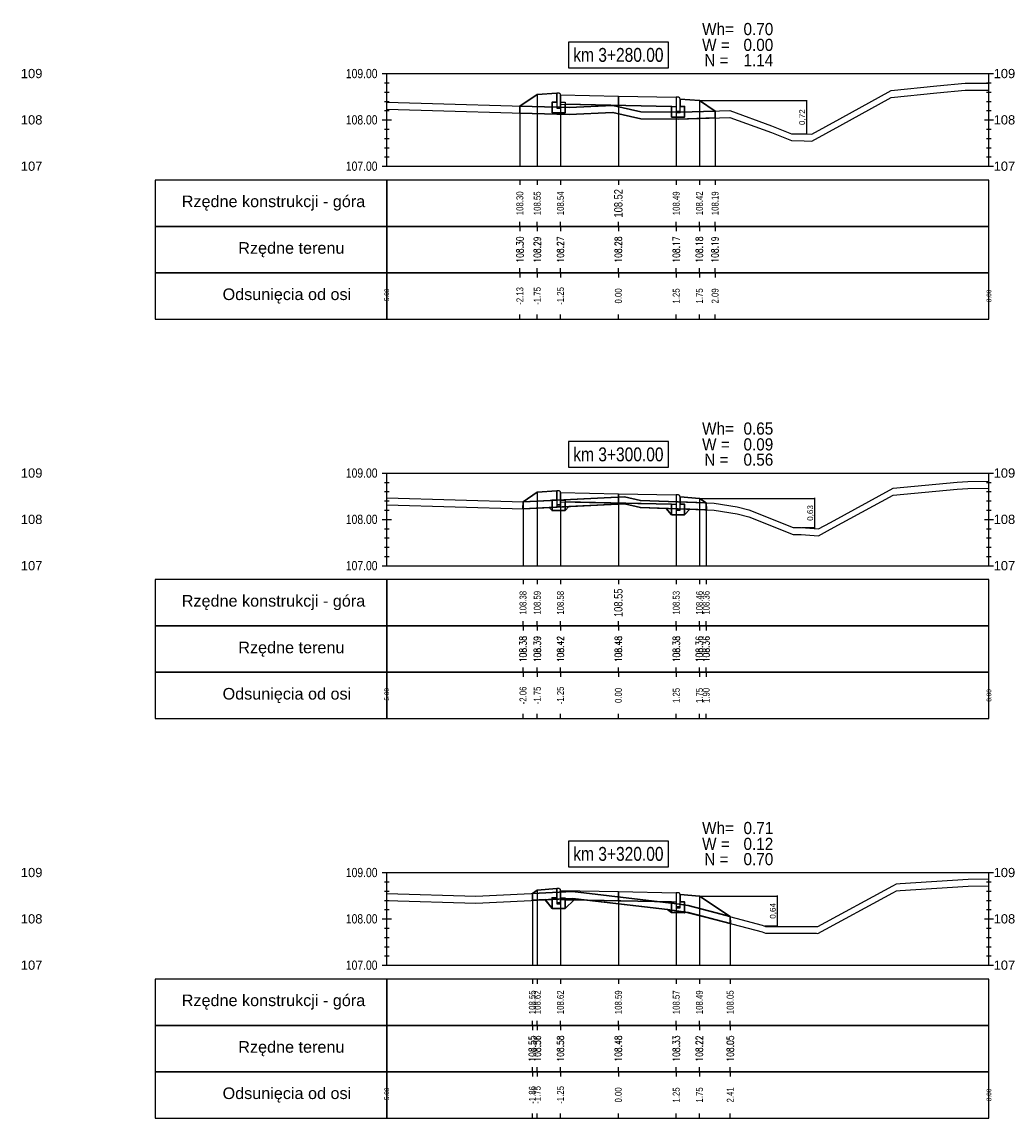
# Model space of a CAD drawing. Extents: x 7537626 to 7538805, y 5722894 to 5725486.
# Tile 73 of 105: x 7538537 to 7538559, y 5725387 to 5725410. Entities that reach past the tile are written whole.
import ezdxf

# ---------------------------------------------------------------- set-up
doc = ezdxf.new("R2010")
doc.units = 0
doc.header["$PDMODE"] = 35
doc.header["$PDSIZE"] = 0.3
for name, color, linetype in [('C-DROGI-PROFILE', 7, 'Continuous'), ('C-DROGI-PROFILE-ETYKIETY', 7, 'Continuous'), ('C-DROGI-PRZEKROJE-ETYKIETY', 7, 'Continuous'), ('C-POPRZECZKA-przekrój', 2, 'Continuous'), ('C-POPRZECZKA-widok', 1, 'Continuous')]:
    doc.layers.add(name, color=color, linetype=linetype)
for name, color, linetype, true_color in [('C-humus', 7, 'Continuous', 0x003df5), ('C-Teren', 7, 'Continuous', 0x008521), ('poprzeczki', 7, 'Continuous', 0x0000d6)]:
    doc.layers.add(name, color=color, linetype=linetype, true_color=true_color)
for name, color, linetype, lineweight, plot in [('D-1.pow. hum.', 7, 'Continuous', 30, False), ('D-2.wykop', 30, 'Continuous', 30, False), ('D-3.nasyp', 4, 'Continuous', 30, False)]:
    doc.layers.add(name, color=color, linetype=linetype, lineweight=lineweight, plot=plot)
doc.layers.add('D-roboty-ziemne-opis', color=2, linetype='Continuous', lineweight=30)
doc.styles.add('2mm08', font='arial.ttf', dxfattribs={"width": 0.8})
doc.styles.add('opis_50', font='arial.ttf', dxfattribs={"height": 0.125})
doc.styles.get("Standard").update_dxf_attribs({"font": 'arial.ttf'})
doc.dimstyles.new('OPIS_50', dxfattribs={"dimscale": 0.5, "dimtxt": 0.125, "dimasz": 0.25, "dimexe": 0.1, "dimexo": 0.15, "dimgap": 0.1, "dimtad": 1, "dimzin": 0, "dimtxsty": 'opis_50', "dimblk": 'ARCHTICK', "dimcen": 0.15, "dimdle": 0.1, "dimaunit": 2, "dimadec": 4, "dimazin": 0, "dimtfac": 1, "dimtmove": 0, "dimatfit": 3, "dimfxl": 1, "dimarcsym": 0})

# ---------------------------------------------------------------- blocks, each defined once
blk = doc.blocks.new('_ArchTick')
at = {"color": 0, "linetype": 'ByBlock', "const_width": 0.15}
blk.add_lwpolyline([(-0.5, -0.5), (0.5, 0.5)], dxfattribs=at)
blk = doc.blocks.new('*D159')
at = {"layer": 'Defpoints', "color": 0, "transparency": 16777216}
for p in [(7538552.068, 5725408.757), (7538554.192, 5725408.041), (7538554.38, 5725408.041)]:
    blk.add_point(p, dxfattribs=at)
at = {"layer": 'poprzeczki', "color": 0, "lineweight": -2, "transparency": 16777216}
for p, q in [((7538552.083, 5725408.757), (7538554.39, 5725408.757)), ((7538554.38, 5725408.767), (7538554.38, 5725408.031)), ((7538554.207, 5725408.041), (7538554.39, 5725408.041))]:
    blk.add_line(p, q, dxfattribs=at)
at = {"layer": 'poprzeczki', "color": 0, "lineweight": -2, "transparency": 16777216, "xscale": 0.025, "yscale": 0.025, "zscale": 0.025}
for p, rotation in [((7538554.38, 5725408.757), 90), ((7538554.38, 5725408.041), 270)]:
    blk.add_blockref('_ArchTick', p, dxfattribs=dict(at, rotation=rotation))
at = {"layer": 'poprzeczki', "color": 0, "transparency": 16777216, "insert": (7538554.295, 5725408.399), "char_height": 0.125, "attachment_point": 5, "rotation": 90, "style": 'opis_50'}
blk.add_mtext('0,72', dxfattribs=at)
blk = doc.blocks.new('*D160')
at = {"layer": 'Defpoints', "color": 0, "transparency": 16777216}
for p in [(7538552.068, 5725400.169), (7538554.265, 5725399.537), (7538554.555, 5725399.537)]:
    blk.add_point(p, dxfattribs=at)
at = {"layer": 'poprzeczki', "color": 0, "lineweight": -2, "transparency": 16777216}
for p, q in [((7538552.083, 5725400.169), (7538554.565, 5725400.169)), ((7538554.555, 5725400.179), (7538554.555, 5725399.527)), ((7538554.28, 5725399.537), (7538554.565, 5725399.537))]:
    blk.add_line(p, q, dxfattribs=at)
at = {"layer": 'poprzeczki', "color": 0, "lineweight": -2, "transparency": 16777216, "xscale": 0.025, "yscale": 0.025, "zscale": 0.025}
for p, rotation in [((7538554.555, 5725400.169), 90), ((7538554.555, 5725399.537), 270)]:
    blk.add_blockref('_ArchTick', p, dxfattribs=dict(at, rotation=rotation))
at = {"layer": 'poprzeczki', "color": 0, "transparency": 16777216, "insert": (7538554.47, 5725399.853), "char_height": 0.125, "attachment_point": 5, "rotation": 90, "style": 'opis_50'}
blk.add_mtext('0,63', dxfattribs=at)
blk = doc.blocks.new('*D161')
at = {"layer": 'Defpoints', "color": 0, "transparency": 16777216}
for p in [(7538552.068, 5725391.582), (7538553.461, 5725390.942), (7538553.748, 5725390.942)]:
    blk.add_point(p, dxfattribs=at)
at = {"layer": 'poprzeczki', "color": 0, "lineweight": -2, "transparency": 16777216}
for p, q in [((7538552.083, 5725391.582), (7538553.758, 5725391.582)), ((7538553.748, 5725391.592), (7538553.748, 5725390.932)), ((7538553.476, 5725390.942), (7538553.758, 5725390.942))]:
    blk.add_line(p, q, dxfattribs=at)
at = {"layer": 'poprzeczki', "color": 0, "lineweight": -2, "transparency": 16777216, "xscale": 0.025, "yscale": 0.025, "zscale": 0.025}
for p, rotation in [((7538553.748, 5725391.582), 90), ((7538553.748, 5725390.942), 270)]:
    blk.add_blockref('_ArchTick', p, dxfattribs=dict(at, rotation=rotation))
at = {"layer": 'poprzeczki', "color": 0, "transparency": 16777216, "insert": (7538553.663, 5725391.262), "char_height": 0.125, "attachment_point": 5, "rotation": 90, "style": 'opis_50'}
blk.add_mtext('0,64', dxfattribs=at)

msp = doc.modelspace()

# ---------------------------------------------------------------- linework, layer by layer
at = {"layer": 'C-DROGI-PROFILE', "color": 7, "linetype": 'Continuous', "lineweight": -3}
for p, q in [((7538548.192, 5725407.039), (7538548.192, 5725406.939)), ((7538548.568, 5725407.039), (7538548.568, 5725406.939)), ((7538549.068, 5725407.039), (7538549.068, 5725406.939)), ((7538550.318, 5725407.039), (7538550.318, 5725406.939)), ((7538551.568, 5725407.039), (7538551.568, 5725406.939)), ((7538552.068, 5725407.039), (7538552.068, 5725406.939)), ((7538552.406, 5725407.039), (7538552.406, 5725406.939)), ((7538548.192, 5725406.039), (7538548.192, 5725406.139)), ((7538548.568, 5725406.039), (7538548.568, 5725406.139)), ((7538549.068, 5725406.039), (7538549.068, 5725406.139)), ((7538550.318, 5725406.039), (7538550.318, 5725406.139)), ((7538551.568, 5725406.039), (7538551.568, 5725406.139)), ((7538552.068, 5725406.039), (7538552.068, 5725406.139)), ((7538552.406, 5725406.039), (7538552.406, 5725406.139)), ((7538548.192, 5725406.039), (7538548.192, 5725405.939)), ((7538548.568, 5725406.039), (7538548.568, 5725405.939)), ((7538549.068, 5725406.039), (7538549.068, 5725405.939)), ((7538550.318, 5725406.039), (7538550.318, 5725405.939)), ((7538551.568, 5725406.039), (7538551.568, 5725405.939)), ((7538552.068, 5725406.039), (7538552.068, 5725405.939)), ((7538552.406, 5725406.039), (7538552.406, 5725405.939)), ((7538548.192, 5725405.039), (7538548.192, 5725405.139)), ((7538548.192, 5725405.039), (7538548.192, 5725404.939)), ((7538548.568, 5725405.039), (7538548.568, 5725405.139)), ((7538548.568, 5725405.039), (7538548.568, 5725404.939)), ((7538549.068, 5725405.039), (7538549.068, 5725405.139)), ((7538549.068, 5725405.039), (7538549.068, 5725404.939)), ((7538550.318, 5725405.039), (7538550.318, 5725405.139)), ((7538550.318, 5725405.039), (7538550.318, 5725404.939)), ((7538551.568, 5725405.039), (7538551.568, 5725405.139)), ((7538551.568, 5725405.039), (7538551.568, 5725404.939)), ((7538552.068, 5725405.039), (7538552.068, 5725405.139)), ((7538552.068, 5725405.039), (7538552.068, 5725404.939)), ((7538552.406, 5725405.039), (7538552.406, 5725405.139)), ((7538552.406, 5725405.039), (7538552.406, 5725404.939)), ((7538548.192, 5725404.039), (7538548.192, 5725404.139)), ((7538548.568, 5725404.039), (7538548.568, 5725404.139)), ((7538549.068, 5725404.039), (7538549.068, 5725404.139)), ((7538550.318, 5725404.039), (7538550.318, 5725404.139)), ((7538551.568, 5725404.039), (7538551.568, 5725404.139)), ((7538552.068, 5725404.039), (7538552.068, 5725404.139)), ((7538552.406, 5725404.039), (7538552.406, 5725404.139)), ((7538548.26, 5725398.414), (7538548.26, 5725398.314)), ((7538548.568, 5725398.414), (7538548.568, 5725398.314)), ((7538549.068, 5725398.414), (7538549.068, 5725398.314)), ((7538550.318, 5725398.414), (7538550.318, 5725398.314)), ((7538551.568, 5725398.414), (7538551.568, 5725398.314)), ((7538552.068, 5725398.414), (7538552.068, 5725398.314)), ((7538552.213, 5725398.414), (7538552.213, 5725398.314)), ((7538548.26, 5725397.414), (7538548.26, 5725397.514)), ((7538548.26, 5725397.414), (7538548.26, 5725397.314)), ((7538548.568, 5725397.414), (7538548.568, 5725397.514)), ((7538548.568, 5725397.414), (7538548.568, 5725397.314)), ((7538549.068, 5725397.414), (7538549.068, 5725397.514)), ((7538549.068, 5725397.414), (7538549.068, 5725397.314)), ((7538550.318, 5725397.414), (7538550.318, 5725397.514)), ((7538550.318, 5725397.414), (7538550.318, 5725397.314)), ((7538551.568, 5725397.414), (7538551.568, 5725397.514)), ((7538551.568, 5725397.414), (7538551.568, 5725397.314)), ((7538552.068, 5725397.414), (7538552.068, 5725397.514)), ((7538552.068, 5725397.414), (7538552.068, 5725397.314)), ((7538552.213, 5725397.414), (7538552.213, 5725397.514)), ((7538552.213, 5725397.414), (7538552.213, 5725397.314)), ((7538548.26, 5725396.414), (7538548.26, 5725396.514)), ((7538548.568, 5725396.414), (7538548.568, 5725396.514)), ((7538549.068, 5725396.414), (7538549.068, 5725396.514)), ((7538550.318, 5725396.414), (7538550.318, 5725396.514)), ((7538551.568, 5725396.414), (7538551.568, 5725396.514)), ((7538552.068, 5725396.414), (7538552.068, 5725396.514)), ((7538552.213, 5725396.414), (7538552.213, 5725396.514)), ((7538548.26, 5725396.414), (7538548.26, 5725396.314)), ((7538548.568, 5725396.414), (7538548.568, 5725396.314)), ((7538549.068, 5725396.414), (7538549.068, 5725396.314)), ((7538550.318, 5725396.414), (7538550.318, 5725396.314)), ((7538551.568, 5725396.414), (7538551.568, 5725396.314)), ((7538552.068, 5725396.414), (7538552.068, 5725396.314)), ((7538552.213, 5725396.414), (7538552.213, 5725396.314)), ((7538548.26, 5725395.414), (7538548.26, 5725395.514)), ((7538548.568, 5725395.414), (7538548.568, 5725395.514)), ((7538549.068, 5725395.414), (7538549.068, 5725395.514)), ((7538550.318, 5725395.414), (7538550.318, 5725395.514)), ((7538551.568, 5725395.414), (7538551.568, 5725395.514)), ((7538552.068, 5725395.414), (7538552.068, 5725395.514)), ((7538552.213, 5725395.414), (7538552.213, 5725395.514)), ((7538548.461, 5725389.789), (7538548.461, 5725389.689)), ((7538548.568, 5725389.789), (7538548.568, 5725389.689)), ((7538549.068, 5725389.789), (7538549.068, 5725389.689)), ((7538550.318, 5725389.789), (7538550.318, 5725389.689)), ((7538551.568, 5725389.789), (7538551.568, 5725389.689)), ((7538552.068, 5725389.789), (7538552.068, 5725389.689)), ((7538552.733, 5725389.789), (7538552.733, 5725389.689)), ((7538548.461, 5725388.789), (7538548.461, 5725388.889)), ((7538548.568, 5725388.789), (7538548.568, 5725388.889)), ((7538549.068, 5725388.789), (7538549.068, 5725388.889)), ((7538550.318, 5725388.789), (7538550.318, 5725388.889)), ((7538551.568, 5725388.789), (7538551.568, 5725388.889)), ((7538552.068, 5725388.789), (7538552.068, 5725388.889)), ((7538552.733, 5725388.789), (7538552.733, 5725388.889)), ((7538548.461, 5725388.789), (7538548.461, 5725388.689)), ((7538548.568, 5725388.789), (7538548.568, 5725388.689)), ((7538549.068, 5725388.789), (7538549.068, 5725388.689)), ((7538550.318, 5725388.789), (7538550.318, 5725388.689)), ((7538551.568, 5725388.789), (7538551.568, 5725388.689)), ((7538552.068, 5725388.789), (7538552.068, 5725388.689)), ((7538552.733, 5725388.789), (7538552.733, 5725388.689)), ((7538548.461, 5725387.789), (7538548.461, 5725387.889)), ((7538548.461, 5725387.789), (7538548.461, 5725387.689)), ((7538548.568, 5725387.789), (7538548.568, 5725387.889)), ((7538548.568, 5725387.789), (7538548.568, 5725387.689)), ((7538549.068, 5725387.789), (7538549.068, 5725387.889)), ((7538549.068, 5725387.789), (7538549.068, 5725387.689)), ((7538550.318, 5725387.789), (7538550.318, 5725387.889)), ((7538550.318, 5725387.789), (7538550.318, 5725387.689)), ((7538551.568, 5725387.789), (7538551.568, 5725387.889)), ((7538551.568, 5725387.789), (7538551.568, 5725387.689)), ((7538552.068, 5725387.789), (7538552.068, 5725387.889)), ((7538552.068, 5725387.789), (7538552.068, 5725387.689)), ((7538552.733, 5725387.789), (7538552.733, 5725387.889)), ((7538552.733, 5725387.789), (7538552.733, 5725387.689)), ((7538548.461, 5725386.789), (7538548.461, 5725386.889)), ((7538548.568, 5725386.789), (7538548.568, 5725386.889)), ((7538549.068, 5725386.789), (7538549.068, 5725386.889)), ((7538550.318, 5725386.789), (7538550.318, 5725386.889)), ((7538551.568, 5725386.789), (7538551.568, 5725386.889)), ((7538552.068, 5725386.789), (7538552.068, 5725386.889)), ((7538552.733, 5725386.789), (7538552.733, 5725386.889))]:
    msp.add_line(p, q, dxfattribs=at)
at = {"layer": 'C-DROGI-PROFILE', "color": 1, "linetype": 'Continuous', "lineweight": -3}
for points in [[(7538545.318, 5725406.039), (7538545.318, 5725407.039), (7538540.318, 5725407.039), (7538540.318, 5725406.039)], [(7538545.318, 5725406.039), (7538558.318, 5725406.039), (7538558.318, 5725407.039), (7538545.318, 5725407.039)], [(7538545.318, 5725405.039), (7538545.318, 5725406.039), (7538540.318, 5725406.039), (7538540.318, 5725405.039)], [(7538545.318, 5725405.039), (7538558.318, 5725405.039), (7538558.318, 5725406.039), (7538545.318, 5725406.039)], [(7538545.318, 5725404.039), (7538545.318, 5725405.039), (7538540.318, 5725405.039), (7538540.318, 5725404.039)], [(7538545.318, 5725404.039), (7538558.318, 5725404.039), (7538558.318, 5725405.039), (7538545.318, 5725405.039)], [(7538545.318, 5725397.414), (7538545.318, 5725398.414), (7538540.318, 5725398.414), (7538540.318, 5725397.414)], [(7538545.318, 5725397.414), (7538558.318, 5725397.414), (7538558.318, 5725398.414), (7538545.318, 5725398.414)], [(7538545.318, 5725396.414), (7538545.318, 5725397.414), (7538540.318, 5725397.414), (7538540.318, 5725396.414)], [(7538545.318, 5725396.414), (7538558.318, 5725396.414), (7538558.318, 5725397.414), (7538545.318, 5725397.414)], [(7538545.318, 5725395.414), (7538545.318, 5725396.414), (7538540.318, 5725396.414), (7538540.318, 5725395.414)], [(7538545.318, 5725395.414), (7538558.318, 5725395.414), (7538558.318, 5725396.414), (7538545.318, 5725396.414)], [(7538545.318, 5725388.789), (7538545.318, 5725389.789), (7538540.318, 5725389.789), (7538540.318, 5725388.789)], [(7538545.318, 5725388.789), (7538558.318, 5725388.789), (7538558.318, 5725389.789), (7538545.318, 5725389.789)], [(7538545.318, 5725387.789), (7538545.318, 5725388.789), (7538540.318, 5725388.789), (7538540.318, 5725387.789)], [(7538545.318, 5725387.789), (7538558.318, 5725387.789), (7538558.318, 5725388.789), (7538545.318, 5725388.789)], [(7538545.318, 5725386.789), (7538545.318, 5725387.789), (7538540.318, 5725387.789), (7538540.318, 5725386.789)], [(7538545.318, 5725386.789), (7538558.318, 5725386.789), (7538558.318, 5725387.789), (7538545.318, 5725387.789)]]:
    msp.add_3dface(points, dxfattribs=at)
at = {"layer": 'C-DROGI-PRZEKROJE-ETYKIETY', "color": 1, "linetype": 'Continuous', "lineweight": -3}
for p, q in [((7538548.568, 5725408.887), (7538548.568, 5725407.339)), ((7538549.068, 5725408.88), (7538549.068, 5725407.339)), ((7538550.318, 5725408.855), (7538550.318, 5725407.339)), ((7538551.568, 5725408.83), (7538551.568, 5725407.339)), ((7538552.068, 5725408.757), (7538552.068, 5725407.339)), ((7538548.192, 5725408.636), (7538548.192, 5725407.339)), ((7538552.406, 5725408.531), (7538552.406, 5725407.339)), ((7538548.568, 5725400.299), (7538548.568, 5725398.714)), ((7538549.068, 5725400.293), (7538549.068, 5725398.714)), ((7538550.318, 5725400.268), (7538550.318, 5725398.714)), ((7538551.568, 5725400.243), (7538551.568, 5725398.714)), ((7538548.26, 5725400.094), (7538548.26, 5725398.714)), ((7538552.068, 5725400.169), (7538552.068, 5725398.714)), ((7538552.213, 5725400.072), (7538552.213, 5725398.714)), ((7538548.568, 5725391.712), (7538548.568, 5725390.089)), ((7538549.068, 5725391.705), (7538549.068, 5725390.089)), ((7538548.461, 5725391.641), (7538548.461, 5725390.089)), ((7538550.318, 5725391.68), (7538550.318, 5725390.089)), ((7538551.568, 5725391.655), (7538551.568, 5725390.089)), ((7538552.068, 5725391.582), (7538552.068, 5725390.089)), ((7538552.733, 5725391.139), (7538552.733, 5725390.089))]:
    msp.add_line(p, q, dxfattribs=at)
at = {"layer": 'C-humus'}
for p, q in [((7538557.192, 5725408.923), (7538557.807, 5725408.98)), ((7538557.807, 5725408.98), (7538558.318, 5725408.985)), ((7538555.1, 5725408.209), (7538556.206, 5725408.824)), ((7538556.206, 5725408.824), (7538557.192, 5725408.923)), ((7538545.318, 5725408.57), (7538549.255, 5725408.455)), ((7538549.255, 5725408.455), (7538550.198, 5725408.501)), ((7538550.198, 5725408.501), (7538550.806, 5725408.362)), ((7538550.806, 5725408.362), (7538551.61, 5725408.355)), ((7538551.61, 5725408.355), (7538552.721, 5725408.391)), ((7538552.721, 5725408.391), (7538553.624, 5725408.064)), ((7538553.624, 5725408.064), (7538554.054, 5725407.892)), ((7538554.496, 5725407.88), (7538555.1, 5725408.209)), ((7538554.054, 5725407.892), (7538554.33, 5725407.891)), ((7538554.33, 5725407.891), (7538554.496, 5725407.88)), ((7538554.895, 5725399.5), (7538556.253, 5725400.239)), ((7538556.253, 5725400.239), (7538557.634, 5725400.367)), ((7538557.634, 5725400.367), (7538557.861, 5725400.381)), ((7538557.861, 5725400.381), (7538558.318, 5725400.389)), ((7538545.318, 5725400.03), (7538548.273, 5725399.944)), ((7538548.273, 5725399.944), (7538550.453, 5725400.048)), ((7538550.453, 5725400.048), (7538550.794, 5725399.97)), ((7538550.794, 5725399.97), (7538552.388, 5725399.916)), ((7538552.388, 5725399.916), (7538552.882, 5725399.837)), ((7538552.882, 5725399.837), (7538553.135, 5725399.77)), ((7538553.135, 5725399.77), (7538554.093, 5725399.387)), ((7538554.093, 5725399.387), (7538554.265, 5725399.387)), ((7538554.265, 5725399.387), (7538554.639, 5725399.361)), ((7538554.639, 5725399.361), (7538554.895, 5725399.5)), ((7538556.243, 5725391.652), (7538556.32, 5725391.694)), ((7538556.32, 5725391.694), (7538556.399, 5725391.701)), ((7538556.399, 5725391.701), (7538557.868, 5725391.796)), ((7538557.868, 5725391.796), (7538558.318, 5725391.804)), ((7538545.318, 5725391.488), (7538547.244, 5725391.432)), ((7538547.244, 5725391.432), (7538549.325, 5725391.532)), ((7538549.325, 5725391.532), (7538551.577, 5725391.267)), ((7538554.621, 5725390.776), (7538556.243, 5725391.652)), ((7538551.577, 5725391.267), (7538551.824, 5725391.228)), ((7538551.824, 5725391.228), (7538553.425, 5725390.807)), ((7538553.425, 5725390.807), (7538553.497, 5725390.778)), ((7538553.497, 5725390.778), (7538554.593, 5725390.778)), ((7538554.593, 5725390.778), (7538554.621, 5725390.776))]:
    msp.add_line(p, q, dxfattribs=at)
at = {"layer": 'C-POPRZECZKA-przekrój', "color": 2, "linetype": 'Continuous', "lineweight": -3}
for p, q in [((7538548.192, 5725408.636), (7538548.568, 5725408.887)), ((7538548.568, 5725408.887), (7538548.988, 5725408.92)), ((7538549.028, 5725408.92), (7538548.988, 5725408.92)), ((7538548.988, 5725408.92), (7538548.988, 5725408.59)), ((7538549.033, 5725408.92), (7538549.028, 5725408.92)), ((7538549.042, 5725408.918), (7538549.033, 5725408.92)), ((7538549.05, 5725408.913), (7538549.042, 5725408.918)), ((7538549.056, 5725408.908), (7538549.05, 5725408.913)), ((7538549.061, 5725408.903), (7538549.056, 5725408.908)), ((7538549.065, 5725408.896), (7538549.061, 5725408.903)), ((7538549.067, 5725408.888), (7538549.065, 5725408.896)), ((7538549.068, 5725408.88), (7538549.067, 5725408.888)), ((7538549.068, 5725408.88), (7538550.318, 5725408.855)), ((7538549.068, 5725408.88), (7538549.069, 5725408.68)), ((7538549.068, 5725408.59), (7538549.068, 5725408.88)), ((7538549.068, 5725408.88), (7538549.068, 5725408.72)), ((7538550.318, 5725408.655), (7538550.318, 5725408.855)), ((7538550.318, 5725408.855), (7538551.568, 5725408.83)), ((7538551.568, 5725408.83), (7538551.567, 5725408.63)), ((7538551.608, 5725408.83), (7538551.568, 5725408.83)), ((7538551.568, 5725408.83), (7538551.568, 5725408.5)), ((7538551.613, 5725408.83), (7538551.608, 5725408.83)), ((7538551.622, 5725408.828), (7538551.613, 5725408.83)), ((7538551.63, 5725408.823), (7538551.622, 5725408.828)), ((7538551.636, 5725408.818), (7538551.63, 5725408.823)), ((7538551.641, 5725408.813), (7538551.636, 5725408.818)), ((7538551.645, 5725408.806), (7538551.641, 5725408.813)), ((7538551.647, 5725408.798), (7538551.645, 5725408.806)), ((7538551.648, 5725408.79), (7538551.647, 5725408.798)), ((7538551.648, 5725408.5), (7538551.648, 5725408.79)), ((7538551.648, 5725408.79), (7538551.648, 5725408.63)), ((7538551.648, 5725408.79), (7538552.068, 5725408.757)), ((7538552.068, 5725408.757), (7538552.406, 5725408.531)), ((7538548.888, 5725408.49), (7538548.888, 5725408.72)), ((7538548.888, 5725408.72), (7538548.988, 5725408.72)), ((7538548.988, 5725408.72), (7538548.988, 5725408.62)), ((7538548.988, 5725408.62), (7538549.068, 5725408.62)), ((7538548.988, 5725408.59), (7538549.068, 5725408.59)), ((7538549.068, 5725408.72), (7538549.168, 5725408.72)), ((7538549.069, 5725408.68), (7538550.318, 5725408.655)), ((7538549.168, 5725408.72), (7538549.168, 5725408.49)), ((7538550.318, 5725408.655), (7538551.567, 5725408.63)), ((7538551.468, 5725408.4), (7538551.468, 5725408.63)), ((7538551.468, 5725408.63), (7538551.568, 5725408.63)), ((7538551.568, 5725408.63), (7538551.568, 5725408.53)), ((7538551.568, 5725408.53), (7538551.648, 5725408.53)), ((7538551.568, 5725408.5), (7538551.648, 5725408.5)), ((7538551.648, 5725408.63), (7538551.748, 5725408.63)), ((7538551.748, 5725408.63), (7538551.748, 5725408.4)), ((7538549.168, 5725408.49), (7538548.888, 5725408.49)), ((7538551.748, 5725408.4), (7538551.468, 5725408.4)), ((7538548.26, 5725400.094), (7538548.568, 5725400.299)), ((7538548.568, 5725400.299), (7538548.988, 5725400.333)), ((7538549.028, 5725400.333), (7538548.988, 5725400.333)), ((7538548.988, 5725400.333), (7538548.988, 5725400.003)), ((7538549.033, 5725400.332), (7538549.028, 5725400.333)), ((7538549.042, 5725400.33), (7538549.033, 5725400.332)), ((7538549.05, 5725400.326), (7538549.042, 5725400.33)), ((7538549.056, 5725400.321), (7538549.05, 5725400.326)), ((7538549.061, 5725400.316), (7538549.056, 5725400.321)), ((7538549.065, 5725400.308), (7538549.061, 5725400.316)), ((7538549.067, 5725400.3), (7538549.065, 5725400.308)), ((7538549.068, 5725400.293), (7538549.067, 5725400.3)), ((7538549.068, 5725400.293), (7538550.318, 5725400.268)), ((7538549.068, 5725400.293), (7538549.069, 5725400.093)), ((7538549.068, 5725400.003), (7538549.068, 5725400.293)), ((7538549.068, 5725400.293), (7538549.068, 5725400.133)), ((7538550.318, 5725400.068), (7538550.318, 5725400.268)), ((7538550.318, 5725400.268), (7538551.568, 5725400.243)), ((7538551.568, 5725400.243), (7538551.567, 5725400.043)), ((7538551.608, 5725400.243), (7538551.568, 5725400.243)), ((7538551.568, 5725400.243), (7538551.568, 5725399.913)), ((7538551.613, 5725400.242), (7538551.608, 5725400.243)), ((7538551.622, 5725400.24), (7538551.613, 5725400.242)), ((7538551.63, 5725400.236), (7538551.622, 5725400.24)), ((7538551.636, 5725400.231), (7538551.63, 5725400.236)), ((7538551.641, 5725400.226), (7538551.636, 5725400.231)), ((7538551.645, 5725400.218), (7538551.641, 5725400.226)), ((7538551.647, 5725400.21), (7538551.645, 5725400.218)), ((7538548.888, 5725399.903), (7538548.888, 5725400.133)), ((7538548.888, 5725400.133), (7538548.988, 5725400.133)), ((7538548.988, 5725400.133), (7538548.988, 5725400.033)), ((7538548.988, 5725400.033), (7538549.068, 5725400.033)), ((7538548.988, 5725400.003), (7538549.068, 5725400.003)), ((7538549.068, 5725400.133), (7538549.168, 5725400.133)), ((7538549.069, 5725400.093), (7538550.318, 5725400.068)), ((7538549.168, 5725400.133), (7538549.168, 5725399.903)), ((7538550.318, 5725400.068), (7538551.567, 5725400.043)), ((7538551.468, 5725399.813), (7538551.468, 5725400.043)), ((7538551.468, 5725400.043), (7538551.568, 5725400.043)), ((7538551.568, 5725400.043), (7538551.568, 5725399.943)), ((7538551.648, 5725400.203), (7538551.647, 5725400.21)), ((7538551.648, 5725399.913), (7538551.648, 5725400.203)), ((7538551.648, 5725400.203), (7538551.648, 5725400.043)), ((7538551.648, 5725400.203), (7538552.068, 5725400.169)), ((7538551.648, 5725400.043), (7538551.748, 5725400.043)), ((7538551.748, 5725400.043), (7538551.748, 5725399.813)), ((7538552.068, 5725400.169), (7538552.213, 5725400.072)), ((7538549.168, 5725399.903), (7538548.888, 5725399.903)), ((7538551.748, 5725399.813), (7538551.468, 5725399.813)), ((7538551.568, 5725399.943), (7538551.648, 5725399.943)), ((7538551.568, 5725399.913), (7538551.648, 5725399.913)), ((7538548.461, 5725391.641), (7538548.568, 5725391.712)), ((7538548.568, 5725391.712), (7538548.988, 5725391.745)), ((7538549.028, 5725391.745), (7538548.988, 5725391.745)), ((7538548.988, 5725391.745), (7538548.988, 5725391.415)), ((7538549.033, 5725391.745), (7538549.028, 5725391.745)), ((7538549.042, 5725391.743), (7538549.033, 5725391.745)), ((7538549.05, 5725391.739), (7538549.042, 5725391.743)), ((7538549.056, 5725391.734), (7538549.05, 5725391.739)), ((7538549.061, 5725391.728), (7538549.056, 5725391.734)), ((7538549.065, 5725391.721), (7538549.061, 5725391.728)), ((7538549.067, 5725391.713), (7538549.065, 5725391.721)), ((7538549.068, 5725391.705), (7538549.067, 5725391.713)), ((7538549.068, 5725391.705), (7538550.318, 5725391.68)), ((7538549.068, 5725391.705), (7538549.069, 5725391.505)), ((7538549.068, 5725391.415), (7538549.068, 5725391.705)), ((7538549.068, 5725391.705), (7538549.068, 5725391.545)), ((7538548.888, 5725391.315), (7538548.888, 5725391.545)), ((7538548.888, 5725391.545), (7538548.988, 5725391.545)), ((7538548.988, 5725391.545), (7538548.988, 5725391.445)), ((7538549.068, 5725391.545), (7538549.168, 5725391.545)), ((7538549.069, 5725391.505), (7538550.318, 5725391.48)), ((7538549.168, 5725391.545), (7538549.168, 5725391.315)), ((7538550.318, 5725391.48), (7538550.318, 5725391.68)), ((7538550.318, 5725391.68), (7538551.568, 5725391.655)), ((7538550.318, 5725391.48), (7538551.567, 5725391.455)), ((7538551.468, 5725391.225), (7538551.468, 5725391.455)), ((7538551.468, 5725391.455), (7538551.568, 5725391.455)), ((7538551.568, 5725391.655), (7538551.567, 5725391.455)), ((7538551.608, 5725391.655), (7538551.568, 5725391.655)), ((7538551.568, 5725391.655), (7538551.568, 5725391.325)), ((7538551.568, 5725391.455), (7538551.568, 5725391.355)), ((7538551.613, 5725391.655), (7538551.608, 5725391.655)), ((7538551.622, 5725391.653), (7538551.613, 5725391.655)), ((7538551.63, 5725391.649), (7538551.622, 5725391.653)), ((7538551.636, 5725391.644), (7538551.63, 5725391.649)), ((7538551.641, 5725391.638), (7538551.636, 5725391.644)), ((7538551.645, 5725391.631), (7538551.641, 5725391.638)), ((7538551.647, 5725391.623), (7538551.645, 5725391.631)), ((7538551.648, 5725391.615), (7538551.647, 5725391.623)), ((7538551.648, 5725391.325), (7538551.648, 5725391.615)), ((7538551.648, 5725391.615), (7538551.648, 5725391.455)), ((7538551.648, 5725391.615), (7538552.068, 5725391.582)), ((7538551.648, 5725391.455), (7538551.748, 5725391.455)), ((7538551.748, 5725391.455), (7538551.748, 5725391.225)), ((7538552.068, 5725391.582), (7538552.733, 5725391.139)), ((7538549.168, 5725391.315), (7538548.888, 5725391.315)), ((7538548.988, 5725391.445), (7538549.068, 5725391.445)), ((7538548.988, 5725391.415), (7538549.068, 5725391.415)), ((7538551.748, 5725391.225), (7538551.468, 5725391.225)), ((7538551.568, 5725391.355), (7538551.648, 5725391.355)), ((7538551.568, 5725391.325), (7538551.648, 5725391.325))]:
    msp.add_line(p, q, dxfattribs=at)
at = {"layer": 'C-POPRZECZKA-widok', "color": 1, "linetype": 'Continuous', "lineweight": -3}
for p, q in [((7538545.218, 5725409.339), (7538558.418, 5725409.339)), ((7538545.318, 5725407.339), (7538545.318, 5725409.339)), ((7538558.318, 5725407.339), (7538558.318, 5725409.339)), ((7538545.268, 5725409.139), (7538545.368, 5725409.139)), ((7538558.268, 5725409.139), (7538558.368, 5725409.139)), ((7538545.268, 5725408.939), (7538545.368, 5725408.939)), ((7538545.268, 5725408.739), (7538545.368, 5725408.739)), ((7538558.268, 5725408.939), (7538558.368, 5725408.939)), ((7538558.268, 5725408.739), (7538558.368, 5725408.739)), ((7538545.268, 5725408.539), (7538545.368, 5725408.539)), ((7538558.268, 5725408.539), (7538558.368, 5725408.539)), ((7538545.218, 5725408.339), (7538545.418, 5725408.339)), ((7538545.268, 5725408.339), (7538545.368, 5725408.339)), ((7538558.218, 5725408.339), (7538558.418, 5725408.339)), ((7538558.268, 5725408.339), (7538558.368, 5725408.339)), ((7538545.268, 5725408.139), (7538545.368, 5725408.139)), ((7538558.268, 5725408.139), (7538558.368, 5725408.139)), ((7538545.268, 5725407.939), (7538545.368, 5725407.939)), ((7538558.268, 5725407.939), (7538558.368, 5725407.939)), ((7538545.268, 5725407.739), (7538545.368, 5725407.739)), ((7538558.268, 5725407.739), (7538558.368, 5725407.739)), ((7538545.218, 5725407.339), (7538558.418, 5725407.339)), ((7538545.268, 5725407.539), (7538545.368, 5725407.539)), ((7538558.268, 5725407.539), (7538558.368, 5725407.539)), ((7538545.218, 5725400.714), (7538558.418, 5725400.714)), ((7538545.318, 5725398.714), (7538545.318, 5725400.714)), ((7538558.318, 5725398.714), (7538558.318, 5725400.714)), ((7538545.268, 5725400.514), (7538545.368, 5725400.514)), ((7538558.268, 5725400.514), (7538558.368, 5725400.514)), ((7538545.268, 5725400.314), (7538545.368, 5725400.314)), ((7538558.268, 5725400.314), (7538558.368, 5725400.314)), ((7538545.268, 5725400.114), (7538545.368, 5725400.114)), ((7538558.268, 5725400.114), (7538558.368, 5725400.114)), ((7538545.268, 5725399.914), (7538545.368, 5725399.914)), ((7538558.268, 5725399.914), (7538558.368, 5725399.914)), ((7538545.218, 5725399.714), (7538545.418, 5725399.714)), ((7538545.268, 5725399.714), (7538545.368, 5725399.714)), ((7538545.268, 5725399.514), (7538545.368, 5725399.514)), ((7538558.218, 5725399.714), (7538558.418, 5725399.714)), ((7538558.268, 5725399.714), (7538558.368, 5725399.714)), ((7538558.268, 5725399.514), (7538558.368, 5725399.514)), ((7538545.268, 5725399.314), (7538545.368, 5725399.314)), ((7538558.268, 5725399.314), (7538558.368, 5725399.314)), ((7538545.268, 5725399.114), (7538545.368, 5725399.114)), ((7538558.268, 5725399.114), (7538558.368, 5725399.114)), ((7538545.268, 5725398.914), (7538545.368, 5725398.914)), ((7538558.268, 5725398.914), (7538558.368, 5725398.914)), ((7538545.218, 5725398.714), (7538558.418, 5725398.714)), ((7538545.218, 5725392.089), (7538558.418, 5725392.089)), ((7538545.318, 5725390.089), (7538545.318, 5725392.089)), ((7538558.318, 5725390.089), (7538558.318, 5725392.089)), ((7538545.268, 5725391.889), (7538545.368, 5725391.889)), ((7538558.268, 5725391.889), (7538558.368, 5725391.889)), ((7538545.268, 5725391.689), (7538545.368, 5725391.689)), ((7538545.268, 5725391.489), (7538545.368, 5725391.489)), ((7538558.268, 5725391.689), (7538558.368, 5725391.689)), ((7538558.268, 5725391.489), (7538558.368, 5725391.489)), ((7538545.268, 5725391.289), (7538545.368, 5725391.289)), ((7538558.268, 5725391.289), (7538558.368, 5725391.289)), ((7538545.218, 5725391.089), (7538545.418, 5725391.089)), ((7538545.268, 5725391.089), (7538545.368, 5725391.089)), ((7538558.218, 5725391.089), (7538558.418, 5725391.089)), ((7538558.268, 5725391.089), (7538558.368, 5725391.089)), ((7538545.268, 5725390.889), (7538545.368, 5725390.889)), ((7538558.268, 5725390.889), (7538558.368, 5725390.889)), ((7538545.268, 5725390.689), (7538545.368, 5725390.689)), ((7538558.268, 5725390.689), (7538558.368, 5725390.689)), ((7538545.268, 5725390.489), (7538545.368, 5725390.489)), ((7538545.268, 5725390.289), (7538545.368, 5725390.289)), ((7538558.268, 5725390.489), (7538558.368, 5725390.489)), ((7538558.268, 5725390.289), (7538558.368, 5725390.289)), ((7538545.218, 5725390.089), (7538558.418, 5725390.089))]:
    msp.add_line(p, q, dxfattribs=at)
at = {"layer": 'C-POPRZECZKA-widok', "color": 3, "linetype": 'Continuous', "lineweight": -3}
for points in [[(7538549.238, 5725409.464), (7538551.398, 5725409.464), (7538551.398, 5725410.021), (7538549.238, 5725410.021)], [(7538549.238, 5725400.839), (7538551.398, 5725400.839), (7538551.398, 5725401.396), (7538549.238, 5725401.396)], [(7538549.238, 5725392.214), (7538551.398, 5725392.214), (7538551.398, 5725392.771), (7538549.238, 5725392.771)]]:
    msp.add_3dface(points, dxfattribs=at)
at = {"layer": 'C-Teren'}
for p, q in [((7538555.1, 5725408.359), (7538556.206, 5725408.974)), ((7538556.206, 5725408.974), (7538557.192, 5725409.073)), ((7538557.192, 5725409.073), (7538557.807, 5725409.13)), ((7538557.807, 5725409.13), (7538558.318, 5725409.135)), ((7538545.318, 5725408.72), (7538549.255, 5725408.605)), ((7538549.255, 5725408.605), (7538550.198, 5725408.651)), ((7538550.198, 5725408.651), (7538550.806, 5725408.512)), ((7538550.806, 5725408.512), (7538551.61, 5725408.505)), ((7538551.61, 5725408.505), (7538552.721, 5725408.541)), ((7538552.721, 5725408.541), (7538553.624, 5725408.214)), ((7538554.496, 5725408.03), (7538555.1, 5725408.359)), ((7538553.624, 5725408.214), (7538554.054, 5725408.042)), ((7538554.054, 5725408.042), (7538554.33, 5725408.041)), ((7538554.33, 5725408.041), (7538554.496, 5725408.03)), ((7538556.253, 5725400.389), (7538557.634, 5725400.517)), ((7538557.634, 5725400.517), (7538557.861, 5725400.531)), ((7538557.861, 5725400.531), (7538558.318, 5725400.539)), ((7538554.895, 5725399.65), (7538556.253, 5725400.389)), ((7538545.318, 5725400.18), (7538548.273, 5725400.094)), ((7538548.273, 5725400.094), (7538550.453, 5725400.198)), ((7538550.453, 5725400.198), (7538550.794, 5725400.12)), ((7538550.794, 5725400.12), (7538552.388, 5725400.066)), ((7538552.388, 5725400.066), (7538552.882, 5725399.987)), ((7538552.882, 5725399.987), (7538553.135, 5725399.92)), ((7538553.135, 5725399.92), (7538554.093, 5725399.537)), ((7538554.093, 5725399.537), (7538554.265, 5725399.537)), ((7538554.265, 5725399.537), (7538554.639, 5725399.511)), ((7538554.639, 5725399.511), (7538554.895, 5725399.65)), ((7538556.399, 5725391.851), (7538557.868, 5725391.946)), ((7538557.868, 5725391.946), (7538558.318, 5725391.954)), ((7538554.621, 5725390.926), (7538556.243, 5725391.802)), ((7538556.243, 5725391.802), (7538556.32, 5725391.844)), ((7538556.32, 5725391.844), (7538556.399, 5725391.851)), ((7538545.318, 5725391.638), (7538547.244, 5725391.582)), ((7538547.244, 5725391.582), (7538549.325, 5725391.682)), ((7538549.325, 5725391.682), (7538551.577, 5725391.417)), ((7538551.577, 5725391.417), (7538551.824, 5725391.378)), ((7538551.824, 5725391.378), (7538553.425, 5725390.957)), ((7538553.425, 5725390.957), (7538553.497, 5725390.928)), ((7538553.497, 5725390.928), (7538554.593, 5725390.928)), ((7538554.593, 5725390.928), (7538554.621, 5725390.926))]:
    msp.add_line(p, q, dxfattribs=at)
at = {"layer": 'D-1.pow. hum.'}
for points in [[(7538548.192, 5725408.636), (7538548.192, 5725408.486), (7538549.255, 5725408.455), (7538550.198, 5725408.501), (7538550.806, 5725408.362), (7538551.61, 5725408.355), (7538552.406, 5725408.381), (7538552.406, 5725408.531), (7538551.66, 5725408.507), (7538550.806, 5725408.512), (7538550.198, 5725408.651), (7538549.255, 5725408.605), (7538548.192, 5725408.636)], [(7538548.26, 5725400.093), (7538548.26, 5725399.944), (7538550.453, 5725400.048), (7538550.794, 5725399.97), (7538552.213, 5725399.922), (7538552.213, 5725400.072), (7538550.794, 5725400.12), (7538550.453, 5725400.198), (7538548.26, 5725400.093)], [(7538548.461, 5725391.641), (7538548.461, 5725391.491), (7538549.325, 5725391.532), (7538551.381, 5725391.29), (7538551.824, 5725391.228), (7538552.733, 5725390.989), (7538552.733, 5725391.139), (7538551.824, 5725391.378), (7538551.577, 5725391.417), (7538549.325, 5725391.682), (7538548.461, 5725391.641)]]:
    msp.add_lwpolyline(points, dxfattribs=at)
at = {"layer": 'D-2.wykop'}
for points in [[(7538548.826, 5725399.97), (7538548.888, 5725399.903), (7538549.168, 5725399.903), (7538549.25, 5725399.991), (7538548.826, 5725399.97)], [(7538551.35, 5725399.951), (7538551.468, 5725399.813), (7538551.748, 5725399.813), (7538551.862, 5725399.934), (7538551.35, 5725399.951)], [(7538548.738, 5725391.504), (7538548.888, 5725391.315), (7538549.168, 5725391.315), (7538549.363, 5725391.5), (7538549.644, 5725391.494), (7538549.325, 5725391.532), (7538548.738, 5725391.504)], [(7538551.381, 5725391.29), (7538551.468, 5725391.225), (7538551.748, 5725391.223), (7538551.767, 5725391.236), (7538551.381, 5725391.29)]]:
    msp.add_lwpolyline(points, dxfattribs=at)
at = {"layer": 'D-3.nasyp'}
for points in [[(7538548.888, 5725408.49), (7538548.888, 5725408.72), (7538548.988, 5725408.72), (7538548.988, 5725408.92), (7538548.568, 5725408.887), (7538548.192, 5725408.636), (7538548.192, 5725408.486), (7538549.255, 5725408.455), (7538550.198, 5725408.501), (7538550.806, 5725408.362), (7538551.61, 5725408.355), (7538552.406, 5725408.381), (7538552.406, 5725408.531), (7538552.068, 5725408.757), (7538551.648, 5725408.79), (7538551.648, 5725408.63), (7538551.748, 5725408.63), (7538551.748, 5725408.4), (7538551.468, 5725408.4), (7538551.468, 5725408.63), (7538549.168, 5725408.678), (7538549.168, 5725408.49), (7538548.888, 5725408.49)], [(7538548.988, 5725400.133), (7538548.988, 5725400.333), (7538548.568, 5725400.299), (7538548.26, 5725400.093), (7538548.256, 5725399.944), (7538548.826, 5725399.97), (7538548.888, 5725399.903), (7538548.888, 5725400.133), (7538548.988, 5725400.133)], [(7538549.168, 5725400.091), (7538549.168, 5725399.903), (7538549.25, 5725399.991), (7538550.453, 5725400.048), (7538550.794, 5725399.97), (7538551.35, 5725399.951), (7538551.468, 5725399.813), (7538551.468, 5725400.043), (7538549.168, 5725400.091)], [(7538551.648, 5725400.203), (7538551.648, 5725400.043), (7538551.748, 5725400.043), (7538551.748, 5725399.813), (7538551.862, 5725399.934), (7538552.206, 5725399.922), (7538552.218, 5725399.922), (7538552.213, 5725400.072), (7538552.068, 5725400.169), (7538551.648, 5725400.203)], [(7538548.888, 5725391.315), (7538548.888, 5725391.545), (7538548.988, 5725391.545), (7538548.988, 5725391.745), (7538548.568, 5725391.712), (7538548.461, 5725391.641), (7538548.461, 5725391.491), (7538548.738, 5725391.506), (7538548.888, 5725391.315)], [(7538549.168, 5725391.504), (7538549.168, 5725391.315), (7538549.363, 5725391.5), (7538549.168, 5725391.504)], [(7538551.468, 5725391.225), (7538551.468, 5725391.457), (7538549.644, 5725391.494), (7538551.381, 5725391.29), (7538551.468, 5725391.225)], [(7538551.648, 5725391.619), (7538551.648, 5725391.455), (7538551.748, 5725391.455), (7538551.748, 5725391.225), (7538551.767, 5725391.236), (7538552.739, 5725390.989), (7538552.729, 5725391.141), (7538552.068, 5725391.582), (7538551.648, 5725391.616)]]:
    msp.add_lwpolyline(points, dxfattribs=at)

# ---------------------------------------------------------------- texts
at = {"layer": 'C-DROGI-PROFILE', "color": 2}
for s, p in [('Rzędne konstrukcji - góra', (7538540.893, 5725406.456)), ('Rzędne terenu', (7538542.113, 5725405.45)), ('Odsunięcia od osi', (7538541.774, 5725404.45)), ('Rzędne konstrukcji - góra', (7538540.893, 5725397.831)), ('Rzędne terenu', (7538542.113, 5725396.825)), ('Odsunięcia od osi', (7538541.774, 5725395.825)), ('Rzędne konstrukcji - góra', (7538540.893, 5725389.206)), ('Rzędne terenu', (7538542.113, 5725388.2)), ('Odsunięcia od osi', (7538541.774, 5725387.2))]:
    msp.add_text(s, height=0.25, dxfattribs=at).set_placement(p)
at = {"layer": 'C-DROGI-PROFILE-ETYKIETY', "color": 1, "linetype": 'Continuous', "lineweight": -3, "attachment_point": 5, "rotation": 90, "style": '2mm08'}
for s, insert, char_height in [('108.30', (7538548.192, 5725406.539), 0.15), ('108.55', (7538548.568, 5725406.539), 0.15), ('108.54', (7538549.068, 5725406.539), 0.15), ('108.52', (7538550.318, 5725406.539), 0.18), ('108.49', (7538551.568, 5725406.539), 0.15), ('108.42', (7538552.068, 5725406.539), 0.15), ('108.19', (7538552.406, 5725406.539), 0.15), ('{\\Fsimplex.shx|c238;108.30}', (7538548.192, 5725405.539), 0.15), ('{\\Fsimplex.shx|c238;108.29}', (7538548.568, 5725405.539), 0.15), ('{\\Fsimplex.shx|c238;108.27}', (7538549.068, 5725405.539), 0.15), ('{\\Fsimplex.shx|c238;108.28}', (7538550.318, 5725405.539), 0.15), ('{\\Fsimplex.shx|c238;108.17}', (7538551.568, 5725405.539), 0.15), ('{\\Fsimplex.shx|c238;108.18}', (7538552.068, 5725405.539), 0.15), ('{\\Fsimplex.shx|c238;108.19}', (7538552.406, 5725405.539), 0.15), ('-2.13', (7538548.192, 5725404.539), 0.15), ('-1.75', (7538548.568, 5725404.539), 0.15), ('-1.25', (7538549.068, 5725404.539), 0.15), ('0.00', (7538550.318, 5725404.539), 0.15), ('1.25', (7538551.568, 5725404.539), 0.15), ('1.75', (7538552.068, 5725404.539), 0.15), ('2.09', (7538552.406, 5725404.539), 0.15), ('108.38', (7538548.26, 5725397.914), 0.15), ('108.59', (7538548.568, 5725397.914), 0.15), ('108.58', (7538549.068, 5725397.914), 0.15), ('108.55', (7538550.318, 5725397.914), 0.18), ('108.53', (7538551.568, 5725397.914), 0.15), ('108.46', (7538552.068, 5725397.914), 0.15), ('108.36', (7538552.213, 5725397.914), 0.15), ('{\\Fsimplex.shx|c238;108.38}', (7538548.26, 5725396.914), 0.15), ('{\\Fsimplex.shx|c238;108.39}', (7538548.568, 5725396.914), 0.15), ('{\\Fsimplex.shx|c238;108.42}', (7538549.068, 5725396.914), 0.15), ('{\\Fsimplex.shx|c238;108.48}', (7538550.318, 5725396.914), 0.15), ('{\\Fsimplex.shx|c238;108.38}', (7538551.568, 5725396.914), 0.15), ('{\\Fsimplex.shx|c238;108.36}', (7538552.068, 5725396.914), 0.15), ('{\\Fsimplex.shx|c238;108.36}', (7538552.213, 5725396.914), 0.15), ('-2.06', (7538548.26, 5725395.914), 0.15), ('-1.75', (7538548.568, 5725395.914), 0.15), ('-1.25', (7538549.068, 5725395.914), 0.15), ('0.00', (7538550.318, 5725395.914), 0.15), ('1.25', (7538551.568, 5725395.914), 0.15), ('1.75', (7538552.068, 5725395.914), 0.15), ('1.90', (7538552.213, 5725395.914), 0.15), ('108.55', (7538548.461, 5725389.289), 0.15), ('108.62', (7538548.568, 5725389.289), 0.15), ('108.62', (7538549.068, 5725389.289), 0.15), ('108.59', (7538550.318, 5725389.289), 0.15), ('108.57', (7538551.568, 5725389.289), 0.15), ('108.49', (7538552.068, 5725389.289), 0.15), ('108.05', (7538552.733, 5725389.289), 0.15), ('{\\Fsimplex.shx|c238;108.55}', (7538548.461, 5725388.289), 0.15), ('{\\Fsimplex.shx|c238;108.56}', (7538548.568, 5725388.289), 0.15), ('{\\Fsimplex.shx|c238;108.58}', (7538549.068, 5725388.289), 0.15), ('{\\Fsimplex.shx|c238;108.48}', (7538550.318, 5725388.289), 0.15), ('{\\Fsimplex.shx|c238;108.33}', (7538551.568, 5725388.289), 0.15), ('{\\Fsimplex.shx|c238;108.22}', (7538552.068, 5725388.289), 0.15), ('{\\Fsimplex.shx|c238;108.05}', (7538552.733, 5725388.289), 0.15), ('-1.86', (7538548.461, 5725387.289), 0.15), ('-1.75', (7538548.568, 5725387.289), 0.15), ('-1.25', (7538549.068, 5725387.289), 0.15), ('0.00', (7538550.318, 5725387.289), 0.15), ('1.25', (7538551.568, 5725387.289), 0.15), ('1.75', (7538552.068, 5725387.289), 0.15), ('2.41', (7538552.733, 5725387.289), 0.15)]:
    msp.add_mtext(s, dxfattribs=dict(at, insert=insert, char_height=char_height))
at = {"layer": 'C-DROGI-PROFILE-ETYKIETY', "color": 7, "linetype": 'Continuous', "lineweight": -3, "char_height": 0.1, "attachment_point": 5, "rotation": 90, "style": '2mm08'}
for s, insert in [('-5.00', (7538545.318, 5725404.539)), ('8.00', (7538558.318, 5725404.539)), ('-5.00', (7538545.318, 5725395.914)), ('8.00', (7538558.318, 5725395.914)), ('-5.00', (7538545.318, 5725387.289)), ('8.00', (7538558.318, 5725387.289))]:
    msp.add_mtext(s, dxfattribs=dict(at, insert=insert))
at = {"layer": 'C-POPRZECZKA-widok', "color": 3, "linetype": 'Continuous', "lineweight": -3, "char_height": 0.3, "attachment_point": 8, "style": '2mm08'}
for s, insert in [('km 3+280.00', (7538550.318, 5725409.589)), ('km 3+300.00', (7538550.318, 5725400.964)), ('km 3+320.00', (7538550.318, 5725392.339))]:
    msp.add_mtext(s, dxfattribs=dict(at, insert=insert))
at = {"layer": 'C-POPRZECZKA-widok', "color": 1, "linetype": 'Continuous', "lineweight": -3, "char_height": 0.2, "attachment_point": 4}
for s, insert in [('109', (7538537.418, 5725409.339)), ('109', (7538558.418, 5725409.339)), ('108', (7538537.418, 5725408.339)), ('108', (7538558.418, 5725408.339)), ('107', (7538537.418, 5725407.339)), ('107', (7538558.418, 5725407.339)), ('109', (7538537.418, 5725400.714)), ('109', (7538558.418, 5725400.714)), ('108', (7538537.418, 5725399.714)), ('108', (7538558.418, 5725399.714)), ('107', (7538537.418, 5725398.714)), ('107', (7538558.418, 5725398.714)), ('109', (7538537.418, 5725392.089)), ('109', (7538558.418, 5725392.089)), ('108', (7538537.418, 5725391.089)), ('108', (7538558.418, 5725391.089)), ('107', (7538537.418, 5725390.089)), ('107', (7538558.418, 5725390.089))]:
    msp.add_mtext(s, dxfattribs=dict(at, insert=insert))
at = {"layer": 'C-POPRZECZKA-widok', "color": 1, "linetype": 'Continuous', "lineweight": -3, "char_height": 0.2, "attachment_point": 6, "style": '2mm08'}
for s, insert in [('109.00', (7538545.118, 5725409.339)), ('108.00', (7538545.118, 5725408.339)), ('107.00', (7538545.118, 5725407.339)), ('109.00', (7538545.118, 5725400.714)), ('108.00', (7538545.118, 5725399.714)), ('107.00', (7538545.118, 5725398.714)), ('109.00', (7538545.118, 5725392.089)), ('108.00', (7538545.118, 5725391.089)), ('107.00', (7538545.118, 5725390.089))]:
    msp.add_mtext(s, dxfattribs=dict(at, insert=insert))
at = {"layer": 'D-roboty-ziemne-opis', "lineweight": 25, "width": 0.9}
for s, p in [('Wh=', (7538552.125, 5725410.17)), ('0.70', (7538553.019, 5725410.17)), ('W =', (7538552.125, 5725409.828)), ('0.00', (7538553.019, 5725409.828)), ('N =', (7538552.173, 5725409.499)), ('1.14', (7538553.019, 5725409.499)), ('Wh=', (7538552.125, 5725401.545)), ('0.65', (7538553.019, 5725401.545)), ('W =', (7538552.125, 5725401.203)), ('0.09', (7538553.019, 5725401.203)), ('N =', (7538552.173, 5725400.874)), ('0.56', (7538553.019, 5725400.874)), ('Wh=', (7538552.125, 5725392.92)), ('0.71', (7538553.019, 5725392.92)), ('W =', (7538552.125, 5725392.578)), ('0.12', (7538553.019, 5725392.578)), ('N =', (7538552.173, 5725392.249)), ('0.70', (7538553.019, 5725392.249))]:
    msp.add_text(s, height=0.2625, dxfattribs=at).set_placement(p)

# ---------------------------------------------------------------- dimensions: what is measured, and where the dimension line sits
at = {"layer": 'poprzeczki'}
for base, p1, p2, picture, middle in [((7538554.38, 5725408.041), (7538552.068, 5725408.757), (7538554.192, 5725408.041), '*D159', (7538554.295, 5725408.399)), ((7538554.555, 5725399.537), (7538552.068, 5725400.169), (7538554.265, 5725399.537), '*D160', (7538554.47, 5725399.853)), ((7538553.748, 5725390.942), (7538552.068, 5725391.582), (7538553.461, 5725390.942), '*D161', (7538553.663, 5725391.262))]:
    dim = msp.add_linear_dim(base=base, p1=p1, p2=p2, angle=90, dimstyle='OPIS_50', override={"dimscale": 0.1}, dxfattribs=at)
    dim.commit()
    dim.dimension.update_dxf_attribs({"geometry": picture, "text_midpoint": middle})

doc.saveas('drawing.dxf')
